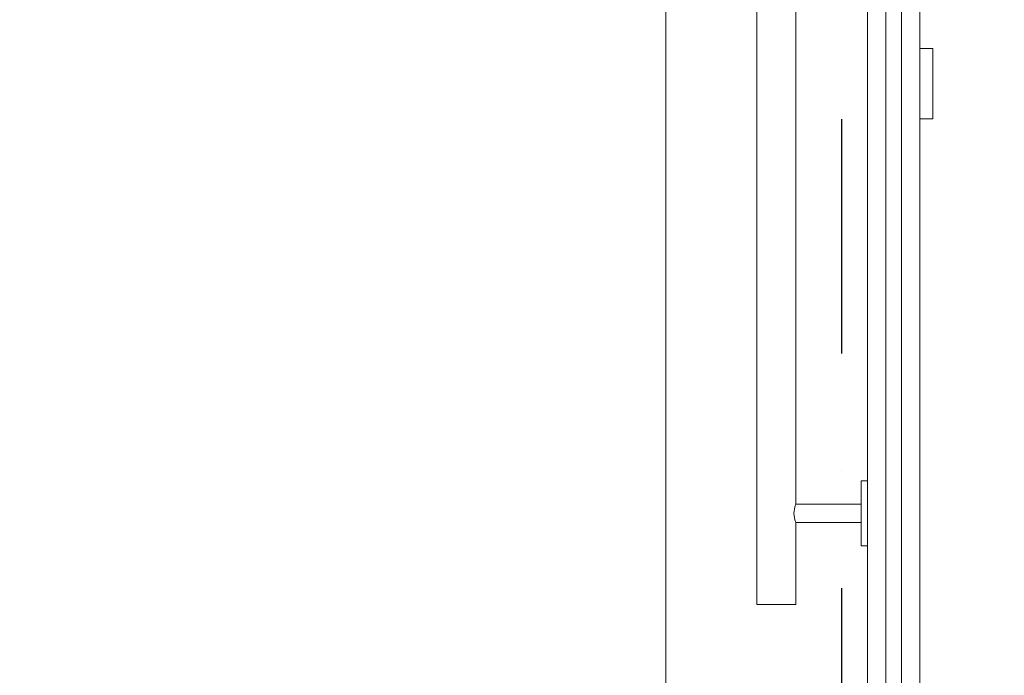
# Model space of a CAD drawing. Header units: millimetres. Extents: x 90539 to 127778, y -34922 to 14506.
# Tile 43 of 256: x 106811 to 107568, y 446 to 949. Entities that reach past the tile are written whole.
import ezdxf
from ezdxf.enums import TextEntityAlignment as Align

# ---------------------------------------------------------------- set-up
doc = ezdxf.new("R2010")
doc.units = ezdxf.units.MM
doc.header["$MEASUREMENT"] = 0
doc.linetypes.add('Kropki i Kreski', pattern=[360, 180, -90, 0, -90])
doc.linetypes.add('Wipeout_Contour', pattern=[1000, 0, -1000])
for name, color, linetype in [('Nowe_A-Osi', 7, 'Continuous'), ('Nowe_A-Wymiary-Wewnętrzne', 7, 'Continuous'), ('Nowe_A-Wymiary-Zewnętrzne', 7, 'Continuous'), ('Nowe_A-Ściany-Konstrukcyjne', 7, 'Continuous'), ('Nowe_A-Ściany-Wewnętrzne', 7, 'Continuous'), ('Nowe_Drzwi Archicad', 7, 'Continuous')]:
    doc.layers.add(name, color=color, linetype=linetype)
for name, color, linetype, lineweight, true_color in [('Nowe_A-Osi_Nr_pióra__25', 7, 'Continuous', 25, 0x40a5ff), ('Nowe_A-Wymiary-Wewnętrzne_Nr_pióra__45', 7, 'Continuous', 15, 0x40a5ff), ('Nowe_A-Wymiary-Wewnętrzne_Nr_pióra__85', 7, 'Continuous', 13, 0x80c2ff), ('Nowe_A-Wymiary-Zewnętrzne_Nr_pióra__45', 7, 'Continuous', 15, 0x40a5ff), ('Nowe_A-Wymiary-Zewnętrzne_Nr_pióra__85', 7, 'Continuous', 13, 0x80c2ff)]:
    doc.layers.add(name, color=color, linetype=linetype, lineweight=lineweight, true_color=true_color)
for name, color, linetype, lineweight in [('Nowe_A-Osi_Nr_pióra__6', 5, 'Continuous', 13), ('Nowe_A-Wymiary-Wewnętrzne_Nr_pióra__46', 5, 'Continuous', 15), ('Nowe_A-Wymiary-Zewnętrzne_Nr_pióra__46', 5, 'Continuous', 15), ('Nowe_Drzwi Archicad_Nr_pióra__3', 7, 'Continuous', 13), ('Nowe_Drzwi Archicad_Nr_pióra__43', 7, 'Continuous', 13), ('Nowe_Drzwi Archicad_Nr_pióra__87', 7, 'Continuous', 13)]:
    doc.layers.add(name, color=color, linetype=linetype, lineweight=lineweight)
doc.styles.add('STYL_AUTOMATYCZNY_1', font='arial.ttf')
doc.styles.add('STYL_AUTOMATYCZNY_2', font='arial.ttf')
doc.dimstyles.new('STYL_AUTOMATYCZNY__1', dxfattribs={"dimtxt": 125, "dimasz": 47.5, "dimexe": 0.18, "dimexo": 20, "dimgap": 0, "dimtad": 1, "dimdec": 1, "dimlfac": 0.1, "dimzin": 0, "dimdsep": 46, "dimtxsty": 'STYL_AUTOMATYCZNY_2', "dimblk": 'ARROWHEAD_11', "dimblk1": 'ARROWHEAD_11', "dimblk2": 'ARROWHEAD_11', "dimcen": 0.09, "dimclrd": 256, "dimclre": 256, "dimclrt": 5, "dimadec": 1, "dimazin": 0, "dimtfac": 1, "dimtdec": 4, "dimtmove": 0, "dimatfit": 3, "dimfxl": 0, "dimtolj": 1, "dimtzin": 0, "dimarcsym": 0})

# ---------------------------------------------------------------- blocks, each defined once
blk = doc.blocks.new('ElemPrzekroju_15')
at = {"color": 254, "linetype": 'Wipeout_Contour', "lineweight": 0, "ltscale": 1271827.082994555}
blk.add_wipeout([(105707.6, 858.71), (105732.6, 858.71), (105732.6, 848.71), (105707.6, 848.71), (105707.6, 180), (105732.6, 180), (105732.6, 170), (105707.6, 170), (105707.6, 0), (107307.6, 0), (107307.6, 1370), (105707.6, 1370)], dxfattribs=at).dxf.layer = 'Nowe_A-Ściany-Konstrukcyjne'
blk = doc.blocks.new('ElemPrzekroju_16')
at = {"color": 254, "linetype": 'Wipeout_Contour', "lineweight": 0, "ltscale": 1826266.943683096}
blk.add_wipeout([(107307.6, 0), (107462.6, 0), (107462.6, 545), (107457.6, 545), (107457.6, 563), (107407.6, 563), (107407.6, 500), (107377.6, 500), (107377.6, 1500), (107407.6, 1500), (107407.6, 1437), (107457.6, 1437), (107457.6, 1455), (107462.6, 1455), (107462.6, 2012), (107462.6, 2070), (107307.6, 2070)], dxfattribs=at).dxf.layer = 'Nowe_A-Ściany-Wewnętrzne'
at = {"color": 254, "linetype": 'Wipeout_Contour', "lineweight": 0, "ltscale": 859612.748015}
blk.add_wipeout([(107407.6, 577), (107457.6, 577), (107457.6, 595), (107462.6, 595), (107462.6, 1405), (107457.6, 1405), (107457.6, 1423), (107407.6, 1423)], dxfattribs=at).dxf.layer = 'Nowe_A-Ściany-Wewnętrzne'
blk = doc.blocks.new('ElemPrzekroju_17')
at = {"layer": 'Nowe_Drzwi Archicad_Nr_pióra__87', "color": 7, "linetype": 'Continuous', "lineweight": 13}
blk.add_line((107307.6, 0), (107307.6, 2070), dxfattribs=at)
at = {"color": 254, "linetype": 'Wipeout_Contour', "lineweight": 0, "ltscale": 2043164.613970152}
blk.add_wipeout([(107502.6, 2000), (107502.6, 1027), (107512.6, 1027), (107512.6, 1010), (107557.6, 1010), (107564.67, 1007.07), (107567.6, 1000), (107564.67, 992.93), (107557.6, 990), (107512.6, 990), (107512.6, 973), (107502.6, 973), (107502.6, 927), (107512.6, 927), (107512.6, 873), (107502.6, 873), (107502.6, 0), (107577.6, 0), (107577.6, 2000)], dxfattribs=at).dxf.layer = 'Nowe_Drzwi Archicad'
at = {"color": 254, "linetype": 'Wipeout_Contour', "lineweight": 0, "ltscale": 429846.245631}
blk.add_wipeout([(107462.6, 552.32), (107462.6, 570), (107457.6, 570), (107457.6, 552.32)], dxfattribs=at).dxf.layer = 'Nowe_Drzwi Archicad'
at = {"color": 254, "linetype": 'Wipeout_Contour', "lineweight": 0, "ltscale": 430065.875404}
blk.add_wipeout([(107512.5, 913.5), (107512.6, 913.5), (107512.6, 923.38), (107512.5, 923.38)], dxfattribs=at).dxf.layer = 'Nowe_Drzwi Archicad'
at = {"color": 254, "linetype": 'Wipeout_Contour', "lineweight": 0, "ltscale": 430064.419524}
blk.add_wipeout([(107512.6, 876.62), (107512.5, 876.62), (107512.5, 873), (107512.6, 873)], dxfattribs=at).dxf.layer = 'Nowe_Drzwi Archicad'
at = {"color": 254, "linetype": 'Wipeout_Contour', "lineweight": 0, "ltscale": 429846.620696}
blk.add_wipeout([(107462.6, 570), (107462.6, 587.68), (107457.6, 587.68), (107457.6, 570)], dxfattribs=at).dxf.layer = 'Nowe_Drzwi Archicad'
at = {"color": 254, "linetype": 'Wipeout_Contour', "lineweight": 0, "ltscale": 429845.986236}
blk.add_wipeout([(107462.6, 552.32), (107457.6, 552.32), (107457.6, 545), (107462.6, 545)], dxfattribs=at).dxf.layer = 'Nowe_Drzwi Archicad'
at = {"layer": 'Nowe_Drzwi Archicad_Nr_pióra__3', "color": 7, "linetype": 'Continuous', "lineweight": 13}
blk.add_line((107457.6, 545), (107457.6, 552.32), dxfattribs=at)
at = {"color": 254, "linetype": 'Wipeout_Contour', "lineweight": 0, "ltscale": 430065.478854}
blk.add_wipeout([(107512.5, 900), (107512.6, 900), (107512.6, 913.5), (107512.5, 913.5)], dxfattribs=at).dxf.layer = 'Nowe_Drzwi Archicad'
at = {"color": 254, "linetype": 'Wipeout_Contour', "lineweight": 0, "ltscale": 430064.640451}
blk.add_wipeout([(107512.5, 876.62), (107512.6, 876.62), (107512.6, 886.5), (107512.5, 886.5)], dxfattribs=at).dxf.layer = 'Nowe_Drzwi Archicad'
at = {"color": 254, "linetype": 'Wipeout_Contour', "lineweight": 0, "ltscale": 429846.891723}
blk.add_wipeout([(107457.6, 595), (107457.6, 587.68), (107462.6, 587.68), (107462.6, 595)], dxfattribs=at).dxf.layer = 'Nowe_Drzwi Archicad'
at = {"color": 254, "linetype": 'Wipeout_Contour', "lineweight": 0, "ltscale": 429735.702575}
blk.add_wipeout([(107406.76, 574.95), (107457.6, 574.95), (107457.6, 577), (107407.6, 577)], dxfattribs=at).dxf.layer = 'Nowe_Drzwi Archicad'
at = {"layer": 'Nowe_Drzwi Archicad_Nr_pióra__3', "color": 7, "linetype": 'Continuous', "lineweight": 13}
blk.add_line((107457.6, 587.68), (107457.6, 595), dxfattribs=at)
at = {"color": 254, "linetype": 'Wipeout_Contour', "lineweight": 0, "ltscale": 430046.076126}
blk.add_wipeout([(107502.7, 913.5), (107512.5, 913.5), (107512.5, 923.38), (107502.7, 923.38)], dxfattribs=at).dxf.layer = 'Nowe_Drzwi Archicad'
at = {"color": 254, "linetype": 'Wipeout_Contour', "lineweight": 0, "ltscale": 430065.02683}
blk.add_wipeout([(107512.5, 886.5), (107512.6, 886.5), (107512.6, 900), (107512.5, 900)], dxfattribs=at).dxf.layer = 'Nowe_Drzwi Archicad'
at = {"color": 254, "linetype": 'Wipeout_Contour', "lineweight": 0, "ltscale": 430044.620178}
blk.add_wipeout([(107512.5, 876.62), (107502.7, 876.62), (107502.7, 873), (107512.5, 873)], dxfattribs=at).dxf.layer = 'Nowe_Drzwi Archicad'
at = {"color": 254, "linetype": 'Wipeout_Contour', "lineweight": 0, "ltscale": 429733.893623}
blk.add_wipeout([(107406.76, 574.95), (107405.86, 570), (107457.6, 570), (107457.6, 574.95)], dxfattribs=at).dxf.layer = 'Nowe_Drzwi Archicad'
at = {"color": 254, "linetype": 'Wipeout_Contour', "lineweight": 0, "ltscale": 430066.106502}
blk.add_wipeout([(107512.6, 927), (107512.5, 927), (107512.5, 923.38), (107512.6, 923.38)], dxfattribs=at).dxf.layer = 'Nowe_Drzwi Archicad'
at = {"color": 254, "linetype": 'Wipeout_Contour', "lineweight": 0, "ltscale": 430045.679558}
blk.add_wipeout([(107502.7, 900), (107512.5, 900), (107512.5, 913.5), (107502.7, 913.5)], dxfattribs=at).dxf.layer = 'Nowe_Drzwi Archicad'
at = {"color": 254, "linetype": 'Wipeout_Contour', "lineweight": 0, "ltscale": 430044.841115}
blk.add_wipeout([(107502.7, 876.62), (107512.5, 876.62), (107512.5, 886.5), (107502.7, 886.5)], dxfattribs=at).dxf.layer = 'Nowe_Drzwi Archicad'
at = {"color": 254, "linetype": 'Wipeout_Contour', "lineweight": 0, "ltscale": 429733.788578}
blk.add_wipeout([(107405.86, 570), (107406.76, 565.05), (107457.6, 565.05), (107457.6, 570)], dxfattribs=at).dxf.layer = 'Nowe_Drzwi Archicad'
at = {"layer": 'Nowe_Drzwi Archicad_Nr_pióra__3', "color": 7, "linetype": 'Continuous', "lineweight": 13}
for p, q in [((107512.6, 873), (107512.5, 873)), ((107512.6, 873), (107512.6, 876.62)), ((107457.6, 570), (107457.6, 587.68))]:
    blk.add_line(p, q, dxfattribs=at)
at = {"color": 254, "linetype": 'Wipeout_Contour', "lineweight": 0, "ltscale": 430026.276849}
blk.add_wipeout([(107502.6, 913.5), (107502.7, 913.5), (107502.7, 923.38), (107502.6, 923.38)], dxfattribs=at).dxf.layer = 'Nowe_Drzwi Archicad'
at = {"color": 254, "linetype": 'Wipeout_Contour', "lineweight": 0, "ltscale": 430045.227513}
blk.add_wipeout([(107502.7, 886.5), (107512.5, 886.5), (107512.5, 900), (107502.7, 900)], dxfattribs=at).dxf.layer = 'Nowe_Drzwi Archicad'
at = {"color": 254, "linetype": 'Wipeout_Contour', "lineweight": 0, "ltscale": 430024.820835}
blk.add_wipeout([(107502.6, 876.62), (107502.6, 873), (107502.7, 873), (107502.7, 876.62)], dxfattribs=at).dxf.layer = 'Nowe_Drzwi Archicad'
at = {"color": 254, "linetype": 'Wipeout_Contour', "lineweight": 0, "ltscale": 429735.448974}
blk.add_wipeout([(107457.6, 565.05), (107406.76, 565.05), (107407.6, 563), (107457.6, 563)], dxfattribs=at).dxf.layer = 'Nowe_Drzwi Archicad'
at = {"layer": 'Nowe_Drzwi Archicad_Nr_pióra__3', "color": 7, "linetype": 'Continuous', "lineweight": 13}
for p, q in [((107512.6, 900), (107512.6, 913.5)), ((107512.6, 886.5), (107512.6, 900)), ((107512.6, 876.62), (107512.6, 886.5)), ((107457.6, 552.32), (107457.6, 570))]:
    blk.add_line(p, q, dxfattribs=at)
at = {"color": 254, "linetype": 'Wipeout_Contour', "lineweight": 0, "ltscale": 429614.873408}
blk.add_wipeout([(107403.2, 1500), (107392.6, 1500), (107392.6, 500), (107403.2, 500)], dxfattribs=at).dxf.layer = 'Nowe_Drzwi Archicad'
at = {"color": 254, "linetype": 'Wipeout_Contour', "lineweight": 0, "ltscale": 430046.307234}
blk.add_wipeout([(107512.5, 927), (107502.7, 927), (107502.7, 923.38), (107512.5, 923.38)], dxfattribs=at).dxf.layer = 'Nowe_Drzwi Archicad'
at = {"color": 254, "linetype": 'Wipeout_Contour', "lineweight": 0, "ltscale": 430025.880263}
blk.add_wipeout([(107502.6, 900), (107502.7, 900), (107502.7, 913.5), (107502.6, 913.5)], dxfattribs=at).dxf.layer = 'Nowe_Drzwi Archicad'
at = {"color": 254, "linetype": 'Wipeout_Contour', "lineweight": 0, "ltscale": 430025.041782}
blk.add_wipeout([(107502.6, 876.62), (107502.7, 876.62), (107502.7, 886.5), (107502.6, 886.5)], dxfattribs=at).dxf.layer = 'Nowe_Drzwi Archicad'
at = {"layer": 'Nowe_Drzwi Archicad_Nr_pióra__3', "color": 7, "linetype": 'Continuous', "lineweight": 13}
for p, q in [((107512.6, 927), (107512.5, 927)), ((107512.6, 923.38), (107512.6, 927)), ((107512.6, 913.5), (107512.6, 923.38))]:
    blk.add_line(p, q, dxfattribs=at)
at = {"color": 254, "linetype": 'Wipeout_Contour', "lineweight": 0, "ltscale": 429572.4493}
blk.add_wipeout([(107392.6, 1500), (107381.99, 1500), (107381.99, 500), (107392.6, 500)], dxfattribs=at).dxf.layer = 'Nowe_Drzwi Archicad'
at = {"color": 254, "linetype": 'Wipeout_Contour', "lineweight": 0, "ltscale": 1503765.733917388}
blk.add_wipeout([(107403.2, 1500), (107403.2, 500), (107407.6, 500), (107407.6, 563), (107406.76, 565.05), (107405.86, 570), (107406.76, 574.95), (107407.6, 577), (107407.6, 1423), (107406.76, 1425.05), (107405.86, 1430), (107406.76, 1434.95), (107407.6, 1437), (107407.6, 1500)], dxfattribs=at).dxf.layer = 'Nowe_Drzwi Archicad'
at = {"color": 254, "linetype": 'Wipeout_Contour', "lineweight": 0, "ltscale": 430026.507968}
blk.add_wipeout([(107502.7, 927), (107502.6, 927), (107502.6, 923.38), (107502.7, 923.38)], dxfattribs=at).dxf.layer = 'Nowe_Drzwi Archicad'
at = {"color": 254, "linetype": 'Wipeout_Contour', "lineweight": 0, "ltscale": 430025.428197}
blk.add_wipeout([(107502.6, 886.5), (107502.7, 886.5), (107502.7, 900), (107502.6, 900)], dxfattribs=at).dxf.layer = 'Nowe_Drzwi Archicad'
at = {"layer": 'Nowe_Drzwi Archicad_Nr_pióra__3', "color": 7, "linetype": 'Continuous', "lineweight": 13}
for p, q in [((107407.6, 1423), (107407.6, 577)), ((107406.76, 574.95), (107405.86, 570)), ((107407.6, 577), (107406.76, 574.95)), ((107407.6, 577), (107457.6, 577)), ((107405.86, 570), (107406.76, 565.05)), ((107406.76, 565.05), (107407.6, 563)), ((107407.6, 563), (107407.6, 500)), ((107407.6, 563), (107457.6, 563)), ((107403.2, 500), (107392.6, 500)), ((107407.6, 500), (107403.2, 500))]:
    blk.add_line(p, q, dxfattribs=at)
at = {"color": 254, "linetype": 'Wipeout_Contour', "lineweight": 0, "ltscale": 429965.5141}
blk.add_wipeout([(107462.6, 1942), (107462.6, 70), (107502.6, 70), (107502.6, 1942)], dxfattribs=at).dxf.layer = 'Nowe_Drzwi Archicad'
at = {"color": 254, "linetype": 'Wipeout_Contour', "lineweight": 0, "ltscale": 429542.450935}
blk.add_wipeout([(107377.6, 1500), (107377.6, 500), (107381.99, 500), (107381.99, 1500)], dxfattribs=at).dxf.layer = 'Nowe_Drzwi Archicad'
at = {"layer": 'Nowe_Drzwi Archicad_Nr_pióra__3', "color": 7, "linetype": 'Continuous', "lineweight": 13}
for p, q in [((107462.6, 1942), (107462.6, 70)), ((107502.6, 1942), (107502.6, 70)), ((107377.6, 1500), (107377.6, 500)), ((107502.7, 865.07), (107502.7, 973)), ((107462.5, 921.98), (107462.5, 949.26)), ((107502.7, 927), (107502.6, 927)), ((107512.5, 927), (107502.7, 927)), ((107462.5, 865.07), (107462.5, 886.52)), ((107502.7, 873), (107502.6, 873)), ((107512.5, 873), (107502.7, 873)), ((107462.5, 807.08), (107462.5, 865.07)), ((107502.7, 23.04), (107502.7, 865.07)), ((107462.5, 691.78), (107462.5, 762.73)), ((107462.5, 595), (107462.5, 647.44)), ((107462.6, 595), (107457.6, 595)), ((107462.6, 545), (107457.6, 545)), ((107462.5, 461.19), (107462.5, 532.14)), ((107381.99, 500), (107377.6, 500)), ((107392.6, 500), (107381.99, 500))]:
    blk.add_line(p, q, dxfattribs=at)
at = {"layer": 'Nowe_Drzwi Archicad_Nr_pióra__43', "color": 7, "linetype": 'Continuous', "lineweight": 13}
for p, q in [((107476.6, 1942), (107476.6, 70)), ((107488.6, 70), (107488.6, 1942))]:
    blk.add_line(p, q, dxfattribs=at)
blk = doc.blocks.new('Standardowy znacznik osi[2]', base_point=(107442.6, 13756.05))
at = {"layer": 'Nowe_A-Osi_Nr_pióra__25', "color": 161, "linetype": 'Kropki i Kreski', "lineweight": 25, "true_color": 0x40a5ff}
blk.add_line((107442.6, 12756.05), (107442.6, -1000), dxfattribs=at)
at = {"layer": 'Nowe_A-Osi_Nr_pióra__6', "color": 5, "lineweight": 13, "style": 'STYL_AUTOMATYCZNY_1'}
for tag, p in [('AC_MarkerText_1_0', (107442.6, 14331.05)), ('AC_MarkerText_1_1', (107442.6, -2175))]:
    blk.add_attdef(tag, text='', height=400, rotation=360, dxfattribs=at).set_placement(p, align=Align.TOP_CENTER)
blk = doc.blocks.new('*D701')
at = {"layer": 'Nowe_A-Wymiary-Wewnętrzne_Nr_pióra__45', "linetype": 'Continuous', "lineweight": 15, "true_color": 0x40a5ff}
for points in [[(108300.43, 2070), (108301.38, 2065.22), (108304.09, 2061.16), (108308.15, 2058.45), (108312.93, 2057.5), (108317.71, 2058.45), (108321.77, 2061.16), (108324.48, 2065.22), (108325.43, 2070), (108324.48, 2074.78), (108321.77, 2078.84), (108317.71, 2081.55), (108312.93, 2082.5), (108308.15, 2081.55), (108304.09, 2078.84), (108301.38, 2074.78)], [(108300.43, 0), (108301.38, -4.78), (108304.09, -8.84), (108308.15, -11.55), (108312.93, -12.5), (108317.71, -11.55), (108321.77, -8.84), (108324.48, -4.78), (108325.43, 0), (108324.48, 4.78), (108321.77, 8.84), (108317.71, 11.55), (108312.93, 12.5), (108308.15, 11.55), (108304.09, 8.84), (108301.38, 4.78)]]:
    blk.add_hatch(color=161, dxfattribs=at).paths.add_polyline_path(points)
at = {"layer": 'Nowe_A-Wymiary-Wewnętrzne_Nr_pióra__45', "color": 161, "linetype": 'Continuous', "lineweight": 15, "true_color": 0x40a5ff}
for centre in [(108312.93, 2070), (108312.93, 0)]:
    blk.add_circle(centre, 12.5, dxfattribs=at)
at = {"layer": 'Nowe_A-Wymiary-Wewnętrzne_Nr_pióra__85', "color": 151, "linetype": 'Continuous', "lineweight": 13, "true_color": 0x80c2ff}
for p, q in [((108300.43, 2070), (108266.06, 2070)), ((108359.81, 2070), (108325.43, 2070)), ((108312.93, 12.5), (108312.93, 2057.5)), ((108300.43, 0), (108266.06, 0)), ((108359.81, 0), (108325.43, 0)), ((108312.93, -25), (108312.93, -12.5))]:
    blk.add_line(p, q, dxfattribs=at)
at = {"layer": 'Nowe_A-Wymiary-Wewnętrzne_Nr_pióra__46', "color": 5, "lineweight": 15, "insert": (108287.93, 820.5), "char_height": 125, "attachment_point": 7, "rotation": 90, "style": 'STYL_AUTOMATYCZNY_2'}
blk.add_mtext('\\A1;{\\pql;\\fArial|b0|i0|c238|p0;\\W1.000000;207,0}', dxfattribs=at)
blk = doc.blocks.new('ARROWHEAD_11')
at = {"color": 0, "linetype": 'Continuous', "lineweight": 0}
blk.add_line((0, 0), (-1, 0), dxfattribs=at)
at = {"color": 0, "linetype": 'Continuous', "lineweight": 0, "const_width": 0.25, "flags": 128}
blk.add_lwpolyline([(-0.125, 0, 1), (0.125, 0, 1)], format="xyb", close=True, dxfattribs=at)
blk = doc.blocks.new('*D714')
at = {"layer": 'Nowe_A-Wymiary-Wewnętrzne_Nr_pióra__45', "linetype": 'Continuous', "lineweight": 15, "true_color": 0x40a5ff}
for points in [[(116511.16, 900), (116512.12, 895.22), (116514.83, 891.16), (116518.88, 888.45), (116523.66, 887.5), (116528.45, 888.45), (116532.5, 891.16), (116535.21, 895.22), (116536.16, 900), (116535.21, 904.78), (116532.5, 908.84), (116528.45, 911.55), (116523.66, 912.5), (116518.88, 911.55), (116514.83, 908.84), (116512.12, 904.78)], [(116511.16, 0), (116512.12, -4.78), (116514.83, -8.84), (116518.88, -11.55), (116523.66, -12.5), (116528.45, -11.55), (116532.5, -8.84), (116535.21, -4.78), (116536.16, 0), (116535.21, 4.78), (116532.5, 8.84), (116528.45, 11.55), (116523.66, 12.5), (116518.88, 11.55), (116514.83, 8.84), (116512.12, 4.78)]]:
    blk.add_hatch(color=161, dxfattribs=at).paths.add_polyline_path(points)
at = {"layer": 'Nowe_A-Wymiary-Wewnętrzne_Nr_pióra__45', "color": 161, "linetype": 'Continuous', "lineweight": 15, "true_color": 0x40a5ff}
for centre in [(116523.66, 900), (116523.66, 0)]:
    blk.add_circle(centre, 12.5, dxfattribs=at)
at = {"layer": 'Nowe_A-Wymiary-Wewnętrzne_Nr_pióra__85', "color": 151, "linetype": 'Continuous', "lineweight": 13, "true_color": 0x80c2ff}
for p, q in [((116511.16, 900), (116476.79, 900)), ((116570.54, 900), (116536.16, 900)), ((116523.66, 12.5), (116523.66, 887.5)), ((116511.16, 0), (116476.79, 0)), ((116570.54, 0), (116536.16, 0)), ((116523.66, -25), (116523.66, -12.5))]:
    blk.add_line(p, q, dxfattribs=at)
at = {"layer": 'Nowe_A-Wymiary-Wewnętrzne_Nr_pióra__46', "color": 5, "lineweight": 15, "insert": (116498.66, 283.17), "char_height": 125, "attachment_point": 7, "rotation": 90, "style": 'STYL_AUTOMATYCZNY_2'}
blk.add_mtext('\\A1;{\\pql;\\fArial|b0|i0|c238|p0;\\W1.000000;90,0}', dxfattribs=at)
blk = doc.blocks.new('*D748')
at = {"layer": 'Nowe_A-Wymiary-Zewnętrzne_Nr_pióra__45', "linetype": 'Continuous', "lineweight": 15, "true_color": 0x40a5ff}
for points in [[(119375.13, 12845), (119376.08, 12840.22), (119378.79, 12836.16), (119382.84, 12833.45), (119387.63, 12832.5), (119392.41, 12833.45), (119396.47, 12836.16), (119399.18, 12840.22), (119400.13, 12845), (119399.18, 12849.78), (119396.47, 12853.84), (119392.41, 12856.55), (119387.63, 12857.5), (119382.84, 12856.55), (119378.79, 12853.84), (119376.08, 12849.78)], [(119375.13, -450), (119376.08, -454.78), (119378.79, -458.84), (119382.84, -461.55), (119387.63, -462.5), (119392.41, -461.55), (119396.47, -458.84), (119399.18, -454.78), (119400.13, -450), (119399.18, -445.22), (119396.47, -441.16), (119392.41, -438.45), (119387.63, -437.5), (119382.84, -438.45), (119378.79, -441.16), (119376.08, -445.22)]]:
    blk.add_hatch(color=161, dxfattribs=at).paths.add_polyline_path(points)
at = {"layer": 'Nowe_A-Wymiary-Zewnętrzne_Nr_pióra__45', "color": 161, "linetype": 'Continuous', "lineweight": 15, "true_color": 0x40a5ff}
for centre in [(119387.63, 12845), (119387.63, -450)]:
    blk.add_circle(centre, 12.5, dxfattribs=at)
at = {"layer": 'Nowe_A-Wymiary-Zewnętrzne_Nr_pióra__85', "color": 151, "linetype": 'Continuous', "lineweight": 13, "true_color": 0x80c2ff}
for p, q in [((119387.63, 12857.5), (119387.63, 12870)), ((119375.13, 12845), (119340.75, 12845)), ((119434.5, 12845), (119400.13, 12845)), ((119387.63, -437.5), (119387.63, 12832.5)), ((119375.13, -450), (119340.75, -450)), ((119434.5, -450), (119400.13, -450)), ((119387.63, -475), (119387.63, -462.5))]:
    blk.add_line(p, q, dxfattribs=at)
at = {"layer": 'Nowe_A-Wymiary-Zewnętrzne_Nr_pióra__46', "color": 5, "lineweight": 15, "insert": (119362.63, 5911.52), "char_height": 125, "attachment_point": 7, "rotation": 90, "style": 'STYL_AUTOMATYCZNY_2'}
blk.add_mtext('\\A1;{\\pql;\\fArial|b0|i0|c238|p0;\\W1.000000;1\xa0329,5}', dxfattribs=at)

msp = doc.modelspace()

# ---------------------------------------------------------------- block references
at = {"layer": 'Nowe_A-Ściany-Konstrukcyjne', "lineweight": 0}
msp.add_blockref('ElemPrzekroju_15', (0, 0), dxfattribs=at)

# ---------------------------------------------------------------- next in the draw order: block references
at = {"layer": 'Nowe_A-Ściany-Wewnętrzne', "lineweight": 0}
msp.add_blockref('ElemPrzekroju_16', (0, 0), dxfattribs=at)

# ---------------------------------------------------------------- next in the draw order: block references
at = {"layer": 'Nowe_Drzwi Archicad', "lineweight": 0}
msp.add_blockref('ElemPrzekroju_17', (0, 0), dxfattribs=at)

# ---------------------------------------------------------------- next in the draw order: block references
at = {"layer": 'Nowe_A-Osi', "color": 8, "linetype": 'Continuous', "lineweight": 13}
msp.add_blockref('Standardowy znacznik osi[2]', (107442.6, 13756.05), dxfattribs=at)

# ---------------------------------------------------------------- next in the draw order: dimensions: what is measured, and where the dimension line sits
at = {"layer": 'Nowe_A-Wymiary-Wewnętrzne', "color": 151, "linetype": 'Continuous', "lineweight": 13, "true_color": 0x80c2ff}
for base, p2, picture, middle in [((108312.93, 2070), (107577.6, 2070), '*D701', (108225.43, 1029.89)), ((116523.66, 900), (116907.6, 900), '*D714', (116436.16, 445))]:
    dim = msp.add_linear_dim(base=base, p1=(99177.6, 0), p2=p2, angle=90, dimstyle='STYL_AUTOMATYCZNY__1', dxfattribs=at)
    dim.commit()
    dim.dimension.update_dxf_attribs({"geometry": picture, "text_midpoint": middle, "dimtype": 160, "text_rotation": 90})
at = {"layer": 'Nowe_A-Wymiary-Zewnętrzne', "color": 151, "linetype": 'Continuous', "lineweight": 13, "true_color": 0x80c2ff}
dim = msp.add_linear_dim(base=(119387.63, 12845), p1=(95120.09, -450), p2=(98654.74, 12845), angle=90, dimstyle='STYL_AUTOMATYCZNY__1', dxfattribs=at)
dim.commit()
dim.dimension.update_dxf_attribs({"geometry": '*D748', "text_midpoint": (119300.13, 6192.64), "dimtype": 160, "text_rotation": 90})

doc.saveas('drawing.dxf')
